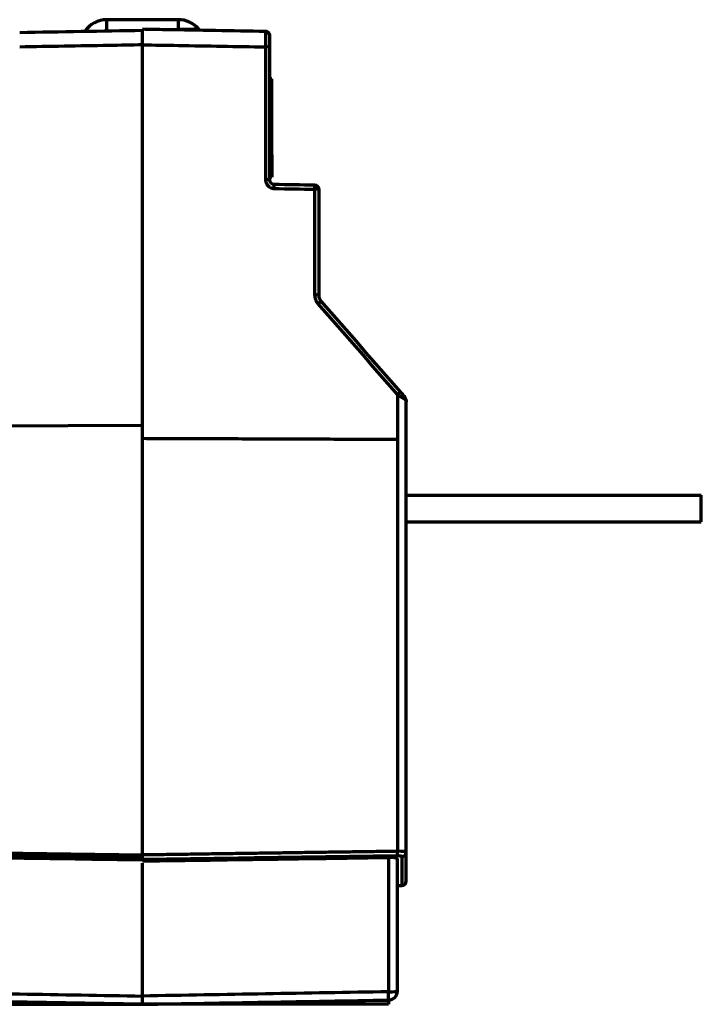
# Model space of a CAD drawing. Header units: millimetres. Extents: x 3 to 536, y 18 to 406.
# Tile 2 of 8: x 52 to 128, y 159 to 269. Entities that reach past the tile are written whole.
import ezdxf

# ---------------------------------------------------------------- set-up
doc = ezdxf.new("R2010")
doc.units = ezdxf.units.MM
doc.layers.add('1', color=7, linetype='Continuous', true_color=0xffffff)

msp = doc.modelspace()

# ---------------------------------------------------------------- linework, layer by layer
at = {"layer": '1', "color": 252, "linetype": 'Continuous', "lineweight": 70}
for p, q in [((69.5722, 269.431665), (61.5722, 269.431665)), ((61.5722, 268.184586), (61.5722, 269.431665)), ((69.5722, 268.324175), (69.5722, 269.431665)), ((80.011955, 262.817789), (79.811958, 262.817789)), ((80.011955, 260.318268), (80.011955, 262.817789)), ((80.011955, 260.318268), (79.811958, 260.318268)), ((80.011955, 254.318364), (80.011955, 260.318268)), ((80.011955, 254.318364), (79.811958, 254.318364)), ((80.011955, 254.318364), (80.011955, 251.817966)), ((80.011955, 251.817966), (79.811958, 251.817966)), ((80.011955, 251.817089), (79.811958, 251.817089)), ((80.011955, 251.817089), (80.011955, 251.817966)), ((65.572215, 224.012184), (37.056511, 223.909873)), ((65.572186, 175.949651), (65.572186, 222.580533)), ((95.071714, 216.229657), (128.072186, 216.229657)), ((128.072186, 213.229657), (128.072186, 216.229657)), ((95.071714, 213.229657), (128.072186, 213.229657)), ((65.572186, 175.276712), (65.572186, 175.471857)), ((93.089198, 175.675291), (93.089198, 160.644025)), ((94.07173, 160.718213), (94.07173, 175.501338)), ((94.580448, 175.789511), (94.580448, 172.531519)), ((95.071714, 173.031435), (95.071714, 176.280094)), ((94.07173, 172.52264), (94.580448, 172.531519)), ((38.055202, 159.238065), (65.572215, 159.238065)), ((93.089198, 159.238065), (65.572186, 159.238065)), ((93.089198, 159.718381), (93.089198, 159.238065))]:
    msp.add_line(p, q, dxfattribs=at)
for centre, radius, start, end in [((61.5722, 266.431665), 3, 90, 145.376914), ((69.5722, 266.431665), 3, 40.435785, 90), ((69.5722, 266.431665), 3, 37.788557, 40.435833), ((94.571722, 173.031435), 0.499992, 271, 0), ((93.071746, 160.718213), 0.999984, 271.00001, 360)]:
    msp.add_arc(centre, radius, start, end, dxfattribs=at)
for centre, major_axis, ratio, start_param, end_param in [((79.311966, 267.615011), (-0.499992, 0), 1, 4.14131482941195, 4.694935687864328), ((79.311966, 267.615011), (-0.499992, 0), 1, 3.141592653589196, 3.518254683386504), ((79.311966, 266.316518), (0.499992, 0), 0.134183, 0, 1.552702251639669), ((79.311966, 251.484619), (0.499992, 0), 0.10814, 0, 1.552739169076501), ((80.294498, 250.4848), (0.008727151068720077, 0.4999158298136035), 0.016287, 4.819264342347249, 6.28331886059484), ((84.811878, 250.405939), (-0.499992, 0), 1, 3.141592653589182, 4.694935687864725), ((84.811878, 250.405939), (0.008727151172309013, 0.4999158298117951), 0.016288, 4.819153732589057, 6.283318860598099), ((84.811878, 250.405939), (0.499992, 0), 0.10628, 0, 1.552742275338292), ((84.811878, 238.585899), (0.499992, 0), 0.085526, 0, 1.552781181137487), ((85.182303, 237.598963), (0.3765169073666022, 0.3289787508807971), 0.051362, 0, 1.50205370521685), ((94.080715, 227.414711), (0.3765169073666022, 0.3289787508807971), 0.037907, 0, 1.513834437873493), ((94.448247, 226.99407), (0.3765169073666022, 0.3289787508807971), 0.576427, 5.350060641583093, 6.283185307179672), ((94.080571, 176.370544), (0.007171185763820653, -0.4999405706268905), 0.017347, 0.1964610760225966, 1.546888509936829), ((94.571722, 176.280094), (-0.499992, 0), 0.981332, 1.588249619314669, 3.141592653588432), ((93.071746, 160.718213), (0.999984, 0), 0.0742, 4.729842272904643, 6.28318530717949), ((93.071746, 160.718213), (-0.01745229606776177, 0.9998316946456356), 0.0162, 3.141592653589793, 4.637837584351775)]:
    msp.add_ellipse(centre, major_axis=major_axis, ratio=ratio, start_param=start_param, end_param=end_param, dxfattribs=at)
for points, degree in [([(51.82545403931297, 268.0149433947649), (56.40770739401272, 268.0949366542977), (60.98996092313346, 268.1749299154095), (65.57221462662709, 268.2549231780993)], 3), ([(79.32197514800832, 268.0814352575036), (79.3245915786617, 267.925697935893), (79.32430041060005, 267.2433770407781), (79.32101238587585, 266.3835972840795)], 3), ([(79.3210124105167, 266.3835972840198), (79.32100729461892, 261.4432162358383), (79.32100114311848, 256.4949098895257), (79.32099395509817, 251.5386795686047)], 3), ([(79.81195798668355, 251.4846193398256), (79.81195798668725, 256.4365030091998), (79.81195798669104, 261.3804696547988), (79.81195798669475, 266.3165179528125)], 3), ([(80.30322392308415, 250.9847155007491), (80.03354633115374, 250.989423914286), (79.81195798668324, 251.2159605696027), (79.81195798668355, 251.4846193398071)], 3), ([(84.82060405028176, 250.905854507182), (83.31481069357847, 250.9321415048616), (81.80901731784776, 250.9584285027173), (80.30322392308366, 250.9847155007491)], 3), ([(80.30352434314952, 250.5379853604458), (81.80931770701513, 250.5116800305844), (83.31511105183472, 250.4853747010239), (84.82090437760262, 250.4590693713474)], 3), ([(84.82090438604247, 250.4590693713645), (84.82089855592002, 246.5195593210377), (84.82089207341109, 242.5760876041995), (84.82088493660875, 238.6286546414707)], 3), ([(85.31186998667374, 238.5858993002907), (85.31186998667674, 242.5298703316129), (85.31186998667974, 246.4698835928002), (85.31186998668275, 250.4059386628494)], 3), ([(85.55882017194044, 237.9279417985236), (85.40039232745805, 238.1092628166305), (85.31186998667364, 238.3449906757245), (85.31186998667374, 238.585899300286)], 3), ([(85.19130840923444, 237.6408532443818), (88.15654658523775, 234.2441548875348), (91.12267777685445, 230.8464330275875), (94.08969990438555, 227.4476900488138)], 3), ([(94.45723173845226, 227.7436900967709), (91.49020244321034, 231.1394616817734), (88.52406456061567, 234.5342130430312), (85.5588201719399, 237.9279417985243)], 3), ([(94.08969990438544, 227.44769000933), (94.34204918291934, 227.3030066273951), (94.61487396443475, 227.1435480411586), (94.82476364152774, 227.0155361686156)], 3), ([(94.82476364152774, 227.0155361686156), (94.99409974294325, 226.9122580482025), (95.07171382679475, 226.7873302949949), (95.07171382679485, 226.6650915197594)], 3), ([(95.06043876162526, 226.797312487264), (95.07171382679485, 226.6650915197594)], 1), ([(95.0686854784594, 226.7435057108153), (95.0718403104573, 226.6987510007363), (95.07171390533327, 226.6649146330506)], 2), ([(95.07171382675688, 176.2800944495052), (95.07171382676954, 193.1100820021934), (95.0717138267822, 209.905524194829), (95.07171382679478, 226.6650916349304)], 3), ([(65.57218583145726, 222.580532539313), (94.08967827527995, 222.4782151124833)], 1), ([(95.07171382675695, 176.2800944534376), (95.07171382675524, 176.3259215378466), (94.63621103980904, 176.3627559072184), (94.08941228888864, 176.3587165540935)], 3), ([(65.57218582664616, 175.4718569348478), (75.07789292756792, 175.6078410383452), (84.58359670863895, 175.7439696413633), (94.08929712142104, 175.8802443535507)], 3), ([(65.57221462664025, 160.1625235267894), (65.57221462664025, 165.1109505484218), (65.57221462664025, 170.0667839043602), (65.57221462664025, 175.0261405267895)], 3), ([(93.08919795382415, 160.6440248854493), (83.9168620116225, 160.4835239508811), (74.74452463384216, 160.3230234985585), (65.57218582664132, 160.1625235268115)], 3), ([(65.57221462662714, 159.2380651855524), (38.0552023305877, 159.7183810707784)], 1), ([(65.57218582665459, 159.2380651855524), (74.74452469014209, 159.3981705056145), (83.9168621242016, 159.5582758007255), (93.08919812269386, 159.7183810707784)], 3)]:
    msp.add_open_spline(points, degree=degree, dxfattribs=at)
for points, knots in [([(79.32069232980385, 268.1149265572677), (75.60117965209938, 268.1798587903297), (71.88166685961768, 268.2447910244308), (67.29883124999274, 268.3247944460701), (66.43550854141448, 268.3398656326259), (65.57218582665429, 268.3549368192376)], [0, 0, 0, 0, 0.8116182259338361, 0.8116182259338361, 1, 1, 1, 1]), ([(65.57218582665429, 266.6242668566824), (65.57218582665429, 266.7439010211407), (65.57218582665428, 266.8602475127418), (65.57218582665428, 267.0300412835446), (65.57218582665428, 267.0858465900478), (65.57218582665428, 267.168347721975), (65.57218582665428, 267.1956466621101), (65.57218582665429, 267.2498349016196), (65.57218582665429, 267.2767786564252), (65.57218582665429, 267.4092031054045), (65.57218582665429, 267.5086314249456), (65.57218582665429, 267.6483049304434), (65.57218582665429, 267.6932749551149), (65.57218582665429, 267.758298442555), (65.57218582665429, 267.7795670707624), (65.57218582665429, 267.8212764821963), (65.57218582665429, 267.8415835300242), (65.57218582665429, 267.9402322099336), (65.57218582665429, 268.0101959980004), (65.57218582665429, 268.1019679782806), (65.57218582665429, 268.1303499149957), (65.57218582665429, 268.1695206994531), (65.57218582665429, 268.1820356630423), (65.57218582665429, 268.2056965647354), (65.57218582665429, 268.2168628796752), (65.57218582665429, 268.2694304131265), (65.57218582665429, 268.3011171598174), (65.57218582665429, 268.333220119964), (65.57218582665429, 268.3413348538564), (65.5721858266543, 268.3521844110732), (65.57218582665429, 268.3549176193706), (65.57218582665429, 268.3549358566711)], [0, 0, 0, 0, 0.1250530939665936, 0.1250530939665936, 0.1875796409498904, 0.1875796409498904, 0.2188429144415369, 0.2188429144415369, 0.2501061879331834, 0.2501061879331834, 0.375159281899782, 0.375159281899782, 0.4376858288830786, 0.4376858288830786, 0.4689491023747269, 0.4689491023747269, 0.5002123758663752, 0.5002123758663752, 0.6252654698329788, 0.6252654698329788, 0.6877920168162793, 0.6877920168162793, 0.7190552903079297, 0.7190552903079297, 0.75031856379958, 0.75031856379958, 0.8753716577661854, 0.8753716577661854, 0.9378982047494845, 0.9378982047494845, 1, 1, 1, 1]), ([(69.572200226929, 268.3224211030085), (69.65104714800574, 268.323797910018), (69.7276493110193, 268.3251367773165), (69.8396228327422, 268.327095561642), (69.87645662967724, 268.327740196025), (69.93100820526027, 268.3286953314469), (69.94912175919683, 268.3290125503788), (69.9847696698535, 268.3296369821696), (70.00233102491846, 268.3299446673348), (70.08891173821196, 268.3314619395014), (70.15428582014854, 268.3326086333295), (70.24771487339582, 268.334248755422), (70.27807934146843, 268.3347820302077), (70.32256343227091, 268.3355636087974), (70.3372359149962, 268.3358214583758), (70.36612974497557, 268.336329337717), (70.38033647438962, 268.3365791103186), (70.45024933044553, 268.3378085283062), (70.50262178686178, 268.3387303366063), (70.60176618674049, 268.3404767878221), (70.64852745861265, 268.3413012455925), (70.73741867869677, 268.3428698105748), (70.77954349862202, 268.3436138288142), (70.83976961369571, 268.34467848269), (70.85930094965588, 268.3450239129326), (70.89724744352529, 268.3456953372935), (70.91568382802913, 268.3460217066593), (71.00541506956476, 268.3476109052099), (71.06945416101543, 268.3487474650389), (71.18613789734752, 268.3508222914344), (71.23874190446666, 268.3517598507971), (71.3349348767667, 268.3534780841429), (71.37850726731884, 268.3542584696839), (71.42833776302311, 268.3551532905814), (71.43807205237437, 268.3553282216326), (71.45705079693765, 268.3556695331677), (71.4848020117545, 268.3561689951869), (71.51051698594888, 268.3566329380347), (71.55948992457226, 268.3575179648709), (71.58887286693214, 268.3580510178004), (71.64216823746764, 268.3590216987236), (71.66607679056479, 268.3594592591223), (71.73074063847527, 268.3606487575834), (71.76450151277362, 268.3612786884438), (71.81726340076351, 268.3622810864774), (71.83623823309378, 268.3626530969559), (71.86137217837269, 268.363173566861), (71.86752311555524, 268.3633218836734), (71.86753406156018, 268.3633836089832), (71.86599130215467, 268.363377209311), (71.86131343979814, 268.3633263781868), (71.85935953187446, 268.363302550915), (71.85464685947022, 268.3632408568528), (71.85188681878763, 268.3632029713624), (71.83604443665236, 268.3629778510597), (71.81689364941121, 268.3626845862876), (71.76369433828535, 268.3618377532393), (71.72967002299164, 268.3612846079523), (71.66461073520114, 268.3602098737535), (71.6405707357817, 268.3598105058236), (71.58703460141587, 268.3589164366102), (71.557542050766, 268.358421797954), (71.49208293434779, 268.3573194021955), (71.45611219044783, 268.3567115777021), (71.37630374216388, 268.3553584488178), (71.33264724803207, 268.3546162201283), (71.23609360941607, 268.3529700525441), (71.18321558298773, 268.352066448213), (71.10970434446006, 268.3508072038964), (71.0946190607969, 268.3505486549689), (71.06374864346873, 268.3500192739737), (71.04795375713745, 268.3497482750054), (70.99942210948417, 268.3489151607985), (70.96554209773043, 268.3483329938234), (70.89429188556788, 268.3471074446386), (70.85692369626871, 268.3464640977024), (70.77811790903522, 268.3451060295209), (70.73668391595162, 268.344391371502), (70.64894421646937, 268.3428766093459), (70.60264557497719, 268.3420766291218), (70.52866163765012, 268.3407971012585), (70.50324082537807, 268.3403572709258), (70.46381457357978, 268.3396748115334), (70.4504562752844, 268.339443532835), (70.42327591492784, 268.3389728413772), (70.4094294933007, 268.3387330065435), (70.33929652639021, 268.3375179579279), (70.28040844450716, 268.3364968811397), (70.18695124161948, 268.3348749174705), (70.15494071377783, 268.3343191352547), (70.10546791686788, 268.3334597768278), (70.0887337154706, 268.3331690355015), (70.05474418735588, 268.3325783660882), (70.03749875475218, 268.3322786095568), (69.95067980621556, 268.3307692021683), (69.87876073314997, 268.3295177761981), (69.78523860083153, 268.3278889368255), (69.76635195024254, 268.3275599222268), (69.72819575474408, 268.3268950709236), (69.70888642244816, 268.3265585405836), (69.65064980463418, 268.3255433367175), (69.61156145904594, 268.3248616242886), (69.57220022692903, 268.3241748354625)], [0, 0, 0, 0, 0.0156249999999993, 0.0156249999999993, 0.023437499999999, 0.023437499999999, 0.0273437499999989, 0.0273437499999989, 0.0312499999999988, 0.0312499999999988, 0.0468749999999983, 0.0468749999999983, 0.0546874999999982, 0.0546874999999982, 0.0585937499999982, 0.0585937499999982, 0.0624999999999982, 0.0624999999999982, 0.0781249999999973, 0.0781249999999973, 0.0937499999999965, 0.0937499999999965, 0.1093749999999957, 0.1093749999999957, 0.1171874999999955, 0.1171874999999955, 0.1249999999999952, 0.1249999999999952, 0.1562499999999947, 0.1562499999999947, 0.1874999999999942, 0.1874999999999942, 0.2187499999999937, 0.2187499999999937, 0.2265624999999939, 0.2265624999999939, 0.2343749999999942, 0.2499999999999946, 0.2499999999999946, 0.2812499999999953, 0.2812499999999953, 0.312499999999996, 0.312499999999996, 0.3749999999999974, 0.3749999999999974, 0.4374999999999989, 0.4374999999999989, 0.5000000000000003, 0.5000000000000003, 0.5312500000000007, 0.5312500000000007, 0.5468750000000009, 0.5468750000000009, 0.562500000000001, 0.562500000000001, 0.625000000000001, 0.625000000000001, 0.687500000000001, 0.687500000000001, 0.718750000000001, 0.718750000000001, 0.750000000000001, 0.750000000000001, 0.7812500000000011, 0.7812500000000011, 0.8125000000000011, 0.8125000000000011, 0.8437500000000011, 0.8437500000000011, 0.8515625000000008, 0.8515625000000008, 0.8593750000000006, 0.8593750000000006, 0.8750000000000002, 0.8750000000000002, 0.8906249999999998, 0.8906249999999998, 0.9062499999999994, 0.9062499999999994, 0.921874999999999, 0.921874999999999, 0.9296874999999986, 0.9296874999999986, 0.9335937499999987, 0.9335937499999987, 0.9374999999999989, 0.9374999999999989, 0.9531249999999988, 0.9531249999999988, 0.9609374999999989, 0.9609374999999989, 0.964843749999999, 0.964843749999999, 0.968749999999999, 0.968749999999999, 0.9843749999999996, 0.9843749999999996, 0.9882812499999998, 0.9882812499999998, 0.9921874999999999, 0.9921874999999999, 1, 1, 1, 1]), ([(79.77766064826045, 267.7970010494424), (79.75833146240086, 267.8451793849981), (79.70829592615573, 267.9310278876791), (79.59525868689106, 268.0289687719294), (79.46035690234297, 268.0812804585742), (79.36850588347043, 268.0856692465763), (79.32198609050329, 268.0807798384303)], [0, 0, 0, 0, 0.2500499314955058, 0.5062152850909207, 0.7589104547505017, 1, 1, 1, 1]), ([(79.81195798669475, 266.3165179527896), (79.81195798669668, 266.3230621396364), (79.81195798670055, 266.336172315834), (79.81195798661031, 266.3558223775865), (79.81195798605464, 266.3754986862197), (79.81195798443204, 266.3951950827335), (79.81195798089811, 266.4149094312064), (79.81195797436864, 266.4346384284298), (79.8119579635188, 266.454379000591), (79.81195794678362, 266.4741279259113), (79.8119579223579, 266.4938819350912), (79.81195788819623, 266.513637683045), (79.81195784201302, 266.5333917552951), (79.81195778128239, 266.5531406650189), (79.81195770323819, 266.572880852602), (79.8119576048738, 266.5926086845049), (79.81195748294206, 266.6123204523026), (79.81195733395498, 266.6320123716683), (79.81195715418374, 266.6516805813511), (79.8119569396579, 266.6713211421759), (79.81195668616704, 266.690930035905), (79.81195638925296, 266.7105031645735), (79.81195604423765, 266.7300363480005), (79.81195564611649, 266.7495253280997), (79.81195518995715, 266.7689657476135), (79.8119546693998, 266.7883532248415), (79.81195408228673, 266.8076830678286), (79.81195249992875, 266.8530022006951), (79.81194958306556, 266.9223399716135), (79.81194556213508, 267.0120082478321), (79.81194196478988, 267.0959396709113), (79.81193938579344, 267.1739420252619), (79.81193758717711, 267.2431957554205), (79.81193858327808, 267.3102923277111), (79.81194232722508, 267.3797723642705), (79.81194769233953, 267.4545833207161), (79.81195278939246, 267.5170073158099), (79.81195625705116, 267.5630330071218), (79.81195752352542, 267.584036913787), (79.81195783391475, 267.5936875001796), (79.81195789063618, 267.5966354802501), (79.81195793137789, 267.5997262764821), (79.81195795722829, 267.6028618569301), (79.81195797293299, 267.6059267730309), (79.81195798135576, 267.6087919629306), (79.81195798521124, 267.6113191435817), (79.81195798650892, 267.6133321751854), (79.8119579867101, 267.6147365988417), (79.8119579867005, 267.6149172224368), (79.81195798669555, 267.6150107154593)], [0, 0, 0, 0, 0.0092038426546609, 0.0184383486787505, 0.02770400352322, 0.0370012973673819, 0.0463307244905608, 0.0556927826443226, 0.0650879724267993, 0.0745167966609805, 0.0839797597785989, 0.0934773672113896, 0.1030101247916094, 0.1125785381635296, 0.1221831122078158, 0.1318243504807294, 0.1415027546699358, 0.1512188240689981, 0.1609730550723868, 0.170765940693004, 0.180597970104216, 0.1904696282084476, 0.2003813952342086, 0.2103337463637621, 0.2203271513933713, 0.2303620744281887, 0.2404389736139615, 0.2505583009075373, 0.3017653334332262, 0.3523143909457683, 0.4022500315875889, 0.4516058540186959, 0.5004079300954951, 0.5431399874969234, 0.5989607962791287, 0.6679245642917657, 0.750187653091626, 0.8124203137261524, 0.875028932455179, 0.8823560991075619, 0.8908132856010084, 0.9004052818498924, 0.9111379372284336, 0.9230183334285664, 0.9360549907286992, 0.9502581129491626, 0.9656398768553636, 0.9822147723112, 1, 1, 1, 1]), ([(65.57221462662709, 266.6107765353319), (64.30590168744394, 266.5886114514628), (63.03958876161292, 266.5664463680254), (58.45724973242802, 266.486238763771), (55.14122370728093, 266.4281962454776), (51.8251977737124, 266.370153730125)], [0, 0, 0, 0, 0.2763464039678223, 0.2763464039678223, 1, 1, 1, 1]), ([(65.57218582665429, 266.6242668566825), (66.90514676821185, 266.6009320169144), (68.23810769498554, 266.5775971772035), (72.82105010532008, 266.4973680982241), (76.07103151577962, 266.4404738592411), (79.32101283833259, 266.3835796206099)], [0, 0, 0, 0, 0.2908526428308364, 0.2908526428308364, 1, 1, 1, 1]), ([(79.32099393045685, 251.5386795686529), (79.3210185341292, 251.5333324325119), (79.32106796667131, 251.522589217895), (79.32147126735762, 251.5064041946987), (79.32212438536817, 251.4900797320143), (79.32305857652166, 251.4736198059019), (79.32427492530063, 251.4570286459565), (79.3257826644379, 251.440310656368), (79.32758876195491, 251.4234704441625), (79.32970074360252, 251.406512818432), (79.33212592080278, 251.3894427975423), (79.33487159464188, 251.3722656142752), (79.33794499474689, 251.3549867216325), (79.34135329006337, 251.3376117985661), (79.34510358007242, 251.3201467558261), (79.34920289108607, 251.3025977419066), (79.3536581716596, 251.2849711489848), (79.35847628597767, 251.2672736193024), (79.36366401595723, 251.2495120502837), (79.36922802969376, 251.2316936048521), (79.375174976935, 251.2138257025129), (79.38151110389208, 251.1959160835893), (79.38824368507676, 251.1779725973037), (79.40674820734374, 251.1313511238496), (79.44021100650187, 251.0609933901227), (79.49365706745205, 250.9739999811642), (79.54916986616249, 250.9005484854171), (79.62092721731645, 250.8208671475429), (79.73901951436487, 250.7172158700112), (79.88014843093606, 250.6347747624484), (80.01601834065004, 250.5838040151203), (80.08334516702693, 250.5659196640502), (80.1254232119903, 250.5572381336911), (80.14222598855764, 250.5540139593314), (80.1618735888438, 250.5506096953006), (80.18441399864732, 250.5471910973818), (80.20989918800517, 250.5439512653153), (80.23838337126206, 250.5411361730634), (80.26991951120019, 250.5389103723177), (80.29198419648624, 250.5383030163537), (80.30352434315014, 250.5379853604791)], [0, 0, 0, 0, 0.0103657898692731, 0.0208264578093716, 0.0313823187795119, 0.0420337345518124, 0.0527811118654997, 0.0636249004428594, 0.074565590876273, 0.0856037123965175, 0.0967398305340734, 0.1079745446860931, 0.119308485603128, 0.1307423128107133, 0.1422767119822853, 0.1539123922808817, 0.1656500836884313, 0.1774905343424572, 0.1894345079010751, 0.2014827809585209, 0.213636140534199, 0.2258953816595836, 0.2382613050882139, 0.2507347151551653, 0.3229885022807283, 0.3886462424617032, 0.4478510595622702, 0.5006773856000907, 0.5955507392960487, 0.7501799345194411, 0.8123458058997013, 0.874981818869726, 0.8841639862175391, 0.8951503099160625, 0.9079538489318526, 0.9225913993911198, 0.9390843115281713, 0.9574595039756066, 0.9777507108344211, 1, 1, 1, 1]), ([(84.82088492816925, 238.6286546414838), (84.82090758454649, 238.6224212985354), (84.82095288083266, 238.609959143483), (84.82131887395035, 238.591274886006), (84.82190202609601, 238.5726090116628), (84.82272289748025, 238.5539637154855), (84.82377490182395, 238.5353412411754), (84.82505872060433, 238.5167438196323), (84.82657309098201, 238.4981736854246), (84.82831727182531, 238.4796330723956), (84.83029038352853, 238.4611242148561), (84.8324915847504, 238.442649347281), (84.83492002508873, 238.4242107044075), (84.83757485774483, 238.4058105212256), (84.84045523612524, 238.3874510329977), (84.8435603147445, 238.369134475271), (84.84688924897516, 238.3508630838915), (84.85044119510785, 238.3326390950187), (84.85421531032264, 238.3144647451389), (84.85821075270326, 238.296342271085), (84.86242668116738, 238.2782739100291), (84.86686225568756, 238.2602618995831), (84.87151663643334, 238.2423084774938), (84.87638898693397, 238.2244158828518), (84.88147846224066, 238.2065863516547), (84.88678425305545, 238.1888221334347), (84.89230542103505, 238.1711254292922), (84.89804151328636, 238.1534986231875), (84.9039902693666, 238.1359434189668), (84.91015617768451, 238.1184640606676), (84.91687829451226, 238.1000709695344), (84.92792355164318, 238.0713591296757), (84.94779234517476, 238.0232112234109), (84.982649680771, 237.9483965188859), (85.01636446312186, 237.886790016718), (85.04144506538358, 237.8452396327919), (85.05071788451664, 237.8302348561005), (85.06159855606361, 237.8131088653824), (85.07417763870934, 237.7939191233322), (85.08855720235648, 237.7727334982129), (85.10485077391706, 237.749631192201), (85.1231780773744, 237.7246994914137), (85.14368676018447, 237.6980539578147), (85.16645827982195, 237.6697584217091), (85.18282924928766, 237.6507160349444), (85.19130840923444, 237.6408532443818)], [0, 0, 0, 0, 0.017367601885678, 0.0347225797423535, 0.0520655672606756, 0.0693971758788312, 0.086717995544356, 0.1040285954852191, 0.1213295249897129, 0.1386213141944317, 0.1559044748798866, 0.1731795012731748, 0.1904468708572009, 0.2077070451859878, 0.2249604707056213, 0.2422075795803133, 0.2594487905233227, 0.2766845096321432, 0.2939151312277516, 0.3111410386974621, 0.3283626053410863, 0.3455801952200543, 0.3627941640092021, 0.3800048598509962, 0.3972126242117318, 0.4144177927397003, 0.4316206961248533, 0.4488216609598, 0.4660210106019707, 0.4832190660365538, 0.5004161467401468, 0.5205297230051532, 0.5688418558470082, 0.6453514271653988, 0.7501001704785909, 0.7639980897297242, 0.7803508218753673, 0.7991604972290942, 0.8204299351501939, 0.8441628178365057, 0.8703639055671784, 0.8990393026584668, 0.9301967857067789, 0.963846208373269, 1, 1, 1, 1]), ([(94.82476364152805, 227.3230490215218), (94.822558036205, 227.325573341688), (94.81814888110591, 227.3306196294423), (94.81142736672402, 227.3383124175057), (94.80463440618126, 227.3460869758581), (94.7977641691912, 227.3539499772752), (94.79082117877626, 227.3618962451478), (94.78380718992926, 227.3699237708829), (94.77672470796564, 227.3780296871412), (94.76957602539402, 227.3862113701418), (94.76236355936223, 227.3944660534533), (94.75508946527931, 227.4027912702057), (94.74775684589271, 227.4111834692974), (94.73117408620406, 227.4301624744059), (94.69862183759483, 227.4674185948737), (94.65220492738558, 227.5205428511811), (94.60152511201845, 227.5785460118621), (94.5640653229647, 227.6214188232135), (94.53650783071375, 227.6529584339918), (94.51852427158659, 227.6735406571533), (94.49921950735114, 227.6956350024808), (94.47863610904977, 227.7191927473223), (94.46450280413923, 227.7353683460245), (94.45723177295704, 227.7436900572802)], [0, 0, 0, 0, 0.0208984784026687, 0.0417774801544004, 0.0626406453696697, 0.0834913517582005, 0.1043327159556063, 0.1251675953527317, 0.1459985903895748, 0.16682804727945, 0.1876580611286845, 0.2084904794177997, 0.2293269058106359, 0.2501687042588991, 0.3487672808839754, 0.5000817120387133, 0.6251185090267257, 0.7501015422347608, 0.7933422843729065, 0.840029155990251, 0.8900973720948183, 0.943459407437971, 1, 1, 1, 1]), ([(37.05675641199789, 176.3610819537), (41.80473433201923, 176.2929350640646), (51.30988455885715, 176.1565093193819), (60.81503980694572, 176.0203013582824), (65.57221462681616, 175.9521315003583)], [0, 0, 0, 0, 0.499516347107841, 1, 1, 1, 1]), ([(65.57221462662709, 175.5698961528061), (60.81589830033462, 175.6379634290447), (51.31077375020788, 175.7739905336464), (41.80565424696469, 175.9102355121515), (37.05684854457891, 175.978304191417)], [0, 0, 0, 0, 0.5003949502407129, 1, 1, 1, 1]), ([(65.57221462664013, 175.3793236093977), (60.53246025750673, 175.4522389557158), (55.49270676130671, 175.5251934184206), (46.32036967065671, 175.6580419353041), (42.18778578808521, 175.7179231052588), (38.05520249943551, 175.7778308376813)], [0, 0, 0, 0, 0.549451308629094, 0.549451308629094, 1, 1, 1, 1]), ([(65.57218582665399, 175.4718569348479), (65.57218582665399, 175.4774526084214), (65.57218582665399, 175.4931710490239), (65.57218582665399, 175.5175646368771), (65.57218582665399, 175.5464850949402), (65.57218582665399, 175.5627989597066), (65.57218582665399, 175.5989623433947), (65.57218582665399, 175.6188144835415), (65.57218582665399, 175.6622129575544), (65.57218582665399, 175.6851520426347), (65.57218582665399, 175.7333588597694), (65.57218582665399, 175.7586344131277), (65.57218582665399, 175.8116304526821), (65.5721858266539, 175.8386200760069), (65.5721858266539, 175.8934598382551), (65.57218582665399, 175.9213238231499), (65.57218582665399, 175.9496510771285)], [0, 0, 0, 0, 0.125, 0.25, 0.25, 0.375, 0.375, 0.5, 0.5, 0.625, 0.625, 0.75, 0.75, 0.875, 0.875, 1, 1, 1, 1]), ([(65.572185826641, 175.2767115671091), (70.61241513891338, 175.349647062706), (75.65264357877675, 175.4226216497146), (84.82498066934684, 175.5554942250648), (88.95708960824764, 175.6153793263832), (93.08919795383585, 175.6752909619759)], [0, 0, 0, 0, 0.549503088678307, 0.549503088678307, 1, 1, 1, 1]), ([(94.07172982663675, 175.5013378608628), (94.07172982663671, 175.5134864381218), (94.06555739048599, 175.5253736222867), (94.04738335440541, 175.5428238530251), (94.03982896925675, 175.5485766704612), (94.0262016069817, 175.5571069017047), (94.02127586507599, 175.5599337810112), (94.01064079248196, 175.565553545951), (94.00494839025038, 175.5683364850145), (93.97482117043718, 175.5820258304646), (93.94526961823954, 175.5923523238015), (93.89283240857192, 175.6068990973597), (93.87399257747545, 175.611589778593), (93.84361200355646, 175.6183772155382), (93.83312892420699, 175.6205977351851), (93.81168680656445, 175.624905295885), (93.80069964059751, 175.6269988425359), (93.74445079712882, 175.6371685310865), (93.69528709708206, 175.6443589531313), (93.62853273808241, 175.6521305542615), (93.61491453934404, 175.6536235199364), (93.58713131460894, 175.6564836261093), (93.57294891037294, 175.6578517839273), (93.53006198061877, 175.6617190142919), (93.50086631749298, 175.6639981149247), (93.41150627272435, 175.6699548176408), (93.34958618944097, 175.67276028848), (93.26912776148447, 175.6747397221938), (93.25288851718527, 175.6750579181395), (93.22039246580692, 175.6755332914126), (93.17151346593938, 175.6760075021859), (93.12223267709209, 175.6757699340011), (93.0891979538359, 175.6752909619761)], [0, 0, 0, 0, 0.1250000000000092, 0.1250000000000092, 0.1875000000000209, 0.1875000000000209, 0.2187500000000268, 0.2187500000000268, 0.2500000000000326, 0.2500000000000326, 0.3750000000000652, 0.3750000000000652, 0.4375000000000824, 0.4375000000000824, 0.4687500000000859, 0.4687500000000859, 0.5000000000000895, 0.5000000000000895, 0.6250000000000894, 0.6250000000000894, 0.6562500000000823, 0.6562500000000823, 0.6875000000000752, 0.6875000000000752, 0.7500000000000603, 0.7500000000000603, 0.8750000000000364, 0.8750000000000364, 0.9062500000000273, 0.9062500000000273, 0.9375000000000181, 1, 1, 1, 1]), ([(94.08929712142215, 175.8802443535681), (94.09299213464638, 175.8802926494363), (94.10047768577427, 175.8803904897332), (94.1118384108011, 175.8804749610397), (94.12346818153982, 175.8805115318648), (94.13535759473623, 175.8804913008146), (94.14749697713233, 175.8804112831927), (94.15987579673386, 175.8802668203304), (94.1724827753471, 175.8800536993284), (94.18530580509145, 175.8797675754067), (94.19833191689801, 175.8794041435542), (94.21154723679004, 175.8789591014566), (94.2249369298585, 175.8784281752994), (94.23848520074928, 175.8778071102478), (94.2521750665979, 175.8770917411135), (94.2659890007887, 175.8762777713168), (94.29709954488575, 175.8742299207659), (94.33932904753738, 175.8705526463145), (94.38543581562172, 175.8649426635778), (94.41687212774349, 175.8601637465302), (94.44272794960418, 175.8555962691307), (94.46778336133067, 175.8504411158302), (94.4952338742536, 175.8436326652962), (94.52174023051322, 175.8354465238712), (94.54109423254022, 175.8276287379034), (94.55416674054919, 175.8208650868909), (94.56231584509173, 175.8157668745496), (94.56867653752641, 175.8108415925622), (94.5734491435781, 175.8061157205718), (94.57683716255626, 175.8016119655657), (94.57901229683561, 175.7973491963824), (94.58023724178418, 175.793344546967), (94.58037942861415, 175.7907571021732), (94.58044789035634, 175.789511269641)], [0, 0, 0, 0, 0.0141056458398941, 0.0285759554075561, 0.0434092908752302, 0.0586045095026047, 0.0741609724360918, 0.0900785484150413, 0.1063576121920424, 0.1229990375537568, 0.1400041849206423, 0.1573748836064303, 0.1751134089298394, 0.1932224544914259, 0.2117051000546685, 0.2305647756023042, 0.2498052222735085, 0.3407443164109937, 0.4125904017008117, 0.4655390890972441, 0.4995832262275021, 0.5518910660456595, 0.6109163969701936, 0.6767348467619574, 0.7494711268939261, 0.7873233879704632, 0.8233102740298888, 0.8574353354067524, 0.8896988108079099, 0.920097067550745, 0.9486222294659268, 0.9752620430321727, 1, 1, 1, 1]), ([(38.05520249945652, 160.6440248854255), (42.63972679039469, 160.5638032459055), (51.812063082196, 160.4033024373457), (60.98440154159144, 160.2428023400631), (65.57221462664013, 160.1625235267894)], [0, 0, 0, 0, 0.4998207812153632, 1, 1, 1, 1]), ([(65.57221462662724, 159.2380651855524), (65.57221454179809, 159.2380862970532), (65.57221437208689, 159.2381285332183), (65.57221309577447, 159.2384702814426), (65.57221118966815, 159.2390161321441), (65.57220866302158, 159.2397861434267), (65.5722056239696, 159.2407748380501), (65.57220215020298, 159.241983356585), (65.5721983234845, 159.2434108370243), (65.57219422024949, 159.2450567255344), (65.57218991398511, 159.2469201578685), (65.57218547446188, 159.2490001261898), (65.57218096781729, 159.2512954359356), (65.57217645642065, 159.2538047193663), (65.57217199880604, 159.2565264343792), (65.57216764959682, 159.2594588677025), (65.57216345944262, 159.2626001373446), (65.57215947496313, 159.265948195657), (65.57215573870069, 159.2695008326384), (65.57215228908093, 159.2732556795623), (65.57214916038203, 159.2772102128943), (65.57214638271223, 159.2813617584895), (65.57214398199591, 159.2857074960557), (65.57214197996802, 159.2902444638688), (65.5721403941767, 159.2949695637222), (65.57213923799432, 159.2998795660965), (65.57213852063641, 159.3049711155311), (65.57213824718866, 159.31024073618), (65.57213841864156, 159.3156848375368), (65.57213903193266, 159.3212997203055), (65.5721400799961, 159.3270815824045), (65.57214155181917, 159.3330265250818), (65.57214343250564, 159.3391305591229), (65.57214570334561, 159.3453896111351), (65.57214834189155, 159.3517995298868), (65.57215132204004, 159.3583560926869), (65.57215461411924, 159.3650550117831), (65.57215818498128, 159.3718919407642), (65.57216199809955, 159.3788624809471), (65.57216601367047, 159.3859621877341), (65.57217018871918, 159.3931865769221), (65.57217447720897, 159.4005311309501), (65.57217883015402, 159.4079913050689), (65.57218319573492, 159.4155625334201), (65.57218751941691, 159.4232402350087), (65.57219174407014, 159.431019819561), (65.57219581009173, 159.4388966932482), (65.57219965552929, 159.4468662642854), (65.57220321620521, 159.454923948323), (65.57220642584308, 159.463065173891), (65.5722092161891, 159.4712853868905), (65.57221151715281, 159.4795800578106), (65.5722132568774, 159.4879446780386), (65.57221436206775, 159.496374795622), (65.57221489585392, 159.5078407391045), (65.57221351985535, 159.5226227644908), (65.57220925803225, 159.5410615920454), (65.57220299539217, 159.5602222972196), (65.57219531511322, 159.5801022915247), (65.57218676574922, 159.600696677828), (65.57217785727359, 159.6219980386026), (65.57216905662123, 159.6439963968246), (65.57216078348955, 159.666679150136), (65.57215340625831, 159.6900310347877), (65.57214723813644, 159.7140341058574), (65.57214253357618, 159.7386677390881), (65.5721394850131, 159.763908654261), (65.57213821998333, 159.7897309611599), (65.57213879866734, 159.8161062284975), (65.57214121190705, 159.8430035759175), (65.57214537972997, 159.8703897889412), (65.57215115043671, 159.8982294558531), (65.5721583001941, 159.926485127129), (65.57216653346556, 159.9551174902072), (65.57217548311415, 159.9840855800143), (65.57218471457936, 160.013346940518), (65.57219371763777, 160.0428580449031), (65.57220194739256, 160.0725738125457), (65.57220868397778, 160.1024505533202), (65.57221357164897, 160.1324361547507), (65.57221427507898, 160.1524975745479), (65.57221462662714, 160.1625235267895)], [0, 0, 0, 0, 0.0099069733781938, 0.0198201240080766, 0.0297379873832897, 0.0396590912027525, 0.0495819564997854, 0.0595050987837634, 0.0694270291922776, 0.0793462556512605, 0.0892612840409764, 0.0991706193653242, 0.1090727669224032, 0.1189662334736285, 0.1288495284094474, 0.1387211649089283, 0.148579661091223, 0.1584235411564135, 0.1682513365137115, 0.1780615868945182, 0.1878528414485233, 0.1976236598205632, 0.207372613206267, 0.2170982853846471, 0.2267992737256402, 0.2364741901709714, 0.2461216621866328, 0.2557403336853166, 0.2653288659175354, 0.2748859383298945, 0.2844102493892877, 0.2939005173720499, 0.303355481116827, 0.3127739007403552, 0.3221545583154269, 0.3314962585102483, 0.3407978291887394, 0.3500581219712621, 0.3592760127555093, 0.3684504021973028, 0.3775802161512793, 0.3866644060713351, 0.3957019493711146, 0.4046918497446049, 0.4136331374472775, 0.4225248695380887, 0.4313661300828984, 0.4401560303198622, 0.4488937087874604, 0.4575783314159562, 0.4662090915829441, 0.4747852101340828, 0.4833059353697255, 0.4917705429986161, 0.5001783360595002, 0.5173653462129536, 0.5347851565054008, 0.5524315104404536, 0.5702976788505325, 0.5883764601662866, 0.6066601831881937, 0.625140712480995, 0.6438094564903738, 0.6626573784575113, 0.6816750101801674, 0.7008524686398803, 0.7201794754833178, 0.7396453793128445, 0.7592391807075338, 0.778949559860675, 0.7987649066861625, 0.8186733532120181, 0.8386628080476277, 0.858720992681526, 0.8788354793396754, 0.898993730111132, 0.9191831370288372, 0.9393910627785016, 0.9596048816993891, 0.9798120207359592, 1, 1, 1, 1])]:
    msp.add_open_spline(points, degree=3, knots=knots, dxfattribs=at)
for points, weights in [([(65.57218582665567, 222.5805325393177), (65.57218582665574, 237.3176333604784), (65.5721858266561, 252.0071939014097), (65.57218582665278, 266.6242668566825)], [0.9999277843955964, 0.9998943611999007, 1.000299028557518, 1.000834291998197]), ([(94.0897001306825, 227.4476900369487), (94.08969523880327, 226.2913611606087), (94.0896902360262, 225.1348616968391), (94.08968512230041, 223.9781920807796)], [0.9999999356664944, 0.9999999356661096, 0.9999999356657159, 0.9999999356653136]), ([(95.05699833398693, 226.8371809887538), (95.0272714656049, 227.0092143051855), (94.95184761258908, 227.177601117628), (94.8247636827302, 227.3230489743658)], [0.9999999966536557, 0.999999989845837, 0.999999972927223, 0.999999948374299]), ([(94.08968551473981, 223.978192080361), (94.08968330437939, 223.4782322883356), (94.08968107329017, 222.9782407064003), (94.08967882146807, 222.4782173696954)], [0.9999997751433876, 0.9999997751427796, 0.9999997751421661, 0.9999997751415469]), ([(94.08967898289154, 222.4782173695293), (94.08960988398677, 207.1346128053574), (94.08952126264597, 191.7611074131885), (94.08941300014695, 176.3587165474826)], [0.9999997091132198, 0.9999997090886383, 0.9999997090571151, 0.9999997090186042]), ([(94.08941228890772, 176.3587165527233), (84.58367348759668, 176.2222158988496), (75.07793131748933, 176.0858612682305), (65.57218582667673, 175.9496510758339)], [0.9999999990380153, 0.9999999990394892, 0.9999999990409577, 0.9999999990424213])]:
    msp.add_rational_spline(points, weights, degree=3, dxfattribs=at)

doc.saveas('drawing.dxf')
